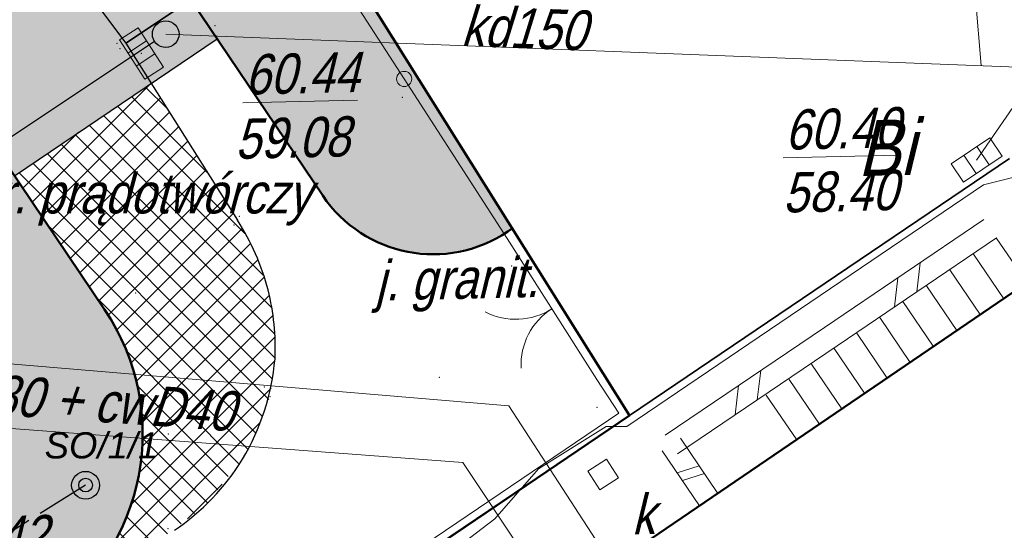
# Model space of a CAD drawing. Header units: metres. Extents: x 5515053 to 5515175, y 5844635 to 5844761.
# Tile 5 of 7: x 5515124 to 5515146, y 5844685 to 5844696. Entities that reach past the tile are written whole.
import ezdxf
from ezdxf.enums import TextEntityAlignment as Align

# ---------------------------------------------------------------- set-up
doc = ezdxf.new("R2010")
doc.units = ezdxf.units.M
doc.header["$LTSCALE"] = 1000
doc.header["$MEASUREMENT"] = 0
for name, pattern in [('0.5_0.5', [1, 0.5, -0.5]), ('1', [0]), ('ACAD_ISO02W100', [15, 12, -3]), ('BUD', [0]), ('GDE', [0]), ('KOJ', [0]), ('SCH', [0]), ('UBC', [1.5, 1, -0.5]), ('UPE', [0]), ('UPK', [0])]:
    doc.linetypes.add(name, pattern=pattern)
doc.layers.get('0').update_dxf_attribs({"color": 250, "linetype": 'CONTINUOUS', "lineweight": 30})
for name, color, linetype in [('!KZ_GRANICE', 40, '0.5_0.5'), ('!KZ_MAPA', 253, '0.5_0.5'), ('OŚWIETLENIE', 1, 'CONTINUOUS'), ('OŚWIETLENIE2', 1, 'CONTINUOUS')]:
    doc.layers.add(name, color=color, linetype=linetype)
for name, color, linetype, lineweight in [('!KZ_KANALIZACJA DESZCZOWA', 3, 'CONTINUOUS', 30), ('!KZ_KRAWĘŻNIK', 7, 'CONTINUOUS', 50), ('!KZ_NAWIERZCHNIA KOSTKA BRUKOWA', 5, 'CONTINUOUS', 13), ('!KZ_OBRZEŻE', 7, 'CONTINUOUS', 30), ('_elektr sieć energet nN', 1, 'ACAD_ISO02W100', 30), ('EBT_R_L_1', 7, '1', 18), ('EBU_L_1', 7, '1', 50), ('EDZ_L_1', 30, 'GDE', 50), ('EUZ_T_1', 7, 'CONTINUOUS', 25), ('OŚW_PROJ', 2, 'CONTINUOUS', 35), ('point', 5, 'CONTINUOUS', 13), ('SDR_L_1', 7, '1', 25), ('SDR_R_L_1', 7, '1', 35), ('SDR_R_L_2', 7, '1', 18), ('SDR_R_T_3', 7, 'CONTINUOUS', 18), ('SZO_L_1', 7, '1', 18), ('SZO_R_T_1', 7, 'CONTINUOUS', 18), ('UCCN_R_L_2', 214, '1', 18), ('UCCN_R_T_2', 214, 'CONTINUOUS', 18), ('UEEA_T_3', 1, 'CONTINUOUS', 18), ('UEEN_R_L_1', 1, '1', 18), ('UKKA_R_T_2', 14, 'CONTINUOUS', 18), ('UKKA_R_T_3', 14, 'CONTINUOUS', 18), ('UKKD_R_L_1', 14, '1', 18), ('UKKD_R_T_2', 14, 'CONTINUOUS', 18), ('UKKD_R_T_4', 14, 'CONTINUOUS', 18)]:
    doc.layers.add(name, color=color, linetype=linetype, lineweight=lineweight)
doc.layers.add('!KZ_NAWIERZCHNIA JEZDNIA', color=254, linetype='CONTINUOUS', lineweight=20, transparency=0.4)
doc.layers.add('!KZ_ZIELEŃ', color=82, linetype='CONTINUOUS', transparency=0.6)
doc.styles.get("Standard").update_dxf_attribs({"font": 'ARIALN.TTF', "width": 0.75})
doc.styles.add('Ukośny', font='ariali.ttf')

# ---------------------------------------------------------------- blocks, each defined once
blk = doc.blocks.new('BGB')
at = {"color": 253, "lineweight": 13}
for centre, start, end in [((-1.500047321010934, -1.5426279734e-05), 0.0005892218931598, 59.99895645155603), ((1.500047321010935, -1.54262797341e-05), 120.001043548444, 179.9994107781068)]:
    blk.add_arc(centre, 1.500037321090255, start, end, dxfattribs=at)
blk = doc.blocks.new('KRA')
for p, q in [((-0.5249999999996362, -0.25), (-0.5249999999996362, 0.25)), ((-0.5249999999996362, 0.25), (0.5249999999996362, 0.25)), ((-0.1749999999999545, -0.25), (-0.1749999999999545, 0.25)), ((0.1749999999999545, -0.25), (0.1749999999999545, 0.25)), ((0.5249999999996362, 0.25), (0.5249999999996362, -0.25)), ((0.5249999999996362, -0.25), (-0.5249999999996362, -0.25))]:
    blk.add_line(p, q)
blk = doc.blocks.new('WLM')
for p, q in [((0.25, 0.25), (-0.25, 0.25)), ((-0.25, 0.25), (-0.25, -0.25)), ((0.25, -0.25), (0.25, 0.25)), ((-0.25, -0.25), (0.25, -0.25))]:
    blk.add_line(p, q)
blk = doc.blocks.new('MAPA')
at = {"layer": '!KZ_KRAWĘŻNIK', "color": 253, "linetype": 'Continuous'}
blk.add_line((71.02383583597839, -69.6386133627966), (70.92628896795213, -69.70444172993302), dxfattribs=at)
at = {"layer": 'EBT_R_L_1', "color": 253, "linetype": 'SCH', "lineweight": 18}
for p, q in [((81.91091687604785, -69.85038946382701), (82.60450336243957, -70.86461871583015)), ((81.39914665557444, -70.2122923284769), (82.08250514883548, -71.21675539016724)), ((80.86715131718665, -70.5646598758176), (81.55050980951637, -71.5691229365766)), ((80.34538396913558, -70.92679361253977), (81.02874246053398, -71.93125667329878)), ((79.81338863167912, -71.27916115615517), (80.49674711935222, -72.28362421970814)), ((79.29162128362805, -71.64129489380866), (79.9749797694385, -72.64575795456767)), ((78.77962019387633, -71.99320068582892), (79.46297868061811, -72.99766374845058)), ((78.26738824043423, -72.33510941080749), (78.95074672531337, -73.33957247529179)), ((77.75538715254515, -72.6870152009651), (78.43874563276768, -73.69147826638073)), ((77.25315232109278, -73.02869305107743), (77.93651080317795, -74.0331561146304)), ((76.74115123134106, -73.38059883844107), (77.42450971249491, -74.3850619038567))]:
    blk.add_line(p, q, dxfattribs=at)
at = {"layer": 'EBU_L_1', "color": 253, "linetype": 'BUD', "lineweight": 50}
blk.add_line((52.89336362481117, -91.055449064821), (85.21403269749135, -69.08394120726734), dxfattribs=at)
at = {"layer": 'EDZ_L_1', "color": 253, "linetype": 'GDE'}
for q in [(66.62000000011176, -62.62000000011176), (47.08999999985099, -91.79999999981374)]:
    blk.add_line((73.66000000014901, -73.83999999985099), q, dxfattribs=at)
at = {"layer": 'point', "color": 253}
for p in [(64.34304513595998, -65.08375112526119, 60.51895014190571), (64.34304513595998, -65.08375112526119, 60.51895014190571), (62.13508678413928, -65.47565561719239, 60.65989200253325), (62.13508678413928, -65.47565561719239, 60.65989200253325), (62.19932030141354, -65.59722323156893, 60.63144730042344), (62.19932030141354, -65.59722323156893, 60.63144730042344), (62.68404185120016, -65.7056284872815, 60.45073442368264), (62.68404185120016, -65.7056284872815, 60.45073442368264), (68.55365456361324, -66.69167728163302, 60.61000535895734), (68.55365456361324, -66.69167728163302, 60.61000535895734), (64.88528012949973, -69.36377160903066, 60.47792847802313), (64.88528012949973, -69.36377160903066, 60.47792847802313), (64.76463485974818, -69.55583367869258, 60.57270306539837), (64.76463485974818, -69.55583367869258, 60.57270306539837), (71.01615478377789, -70.48199766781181, 60.56548373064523), (71.01615478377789, -70.48199766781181, 60.56548373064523), (62.55397712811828, -71.08542944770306, 60.98807458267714), (62.55397712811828, -71.08542944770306, 60.98807458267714), (69.38724783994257, -72.98060916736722, 60.52696290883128), (69.38724783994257, -72.98060916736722, 60.52696290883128), (65.45202501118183, -73.19784137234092, 60.57948232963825), (65.45202501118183, -73.19784137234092, 60.57948232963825), (65.57764036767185, -73.4136646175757, 60.50649376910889), (65.57764036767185, -73.4136646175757, 60.50649376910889), (72.92962631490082, -73.65611141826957, 60.51015927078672), (72.92962631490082, -73.65611141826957, 60.51015927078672), (63.28664535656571, -74.25232012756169, 60.53872201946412), (63.28664535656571, -74.25232012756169, 60.53872201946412), (63.28240215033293, -76.3816252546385, 60.57235629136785), (63.28240215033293, -76.3816252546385, 60.57235629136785)]:
    blk.add_point(p, dxfattribs=at)
at = {"layer": 'SDR_L_1', "color": 253, "linetype": 'KOJ', "lineweight": 25}
for p, q in [((57.83543310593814, -59.47377134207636), (62.33500702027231, -65.47132034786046)), ((62.33500702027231, -65.47132034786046), (64.84758061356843, -69.4542634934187))]:
    blk.add_line(p, q, dxfattribs=at)
for centre, radius, start, end in [((60.28940181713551, -72.38652160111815), 5.419872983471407, 14.61684593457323, 32.75301391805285), ((60.32514937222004, -72.32450427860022), 5.369874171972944, 357.4270251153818, 14.07279246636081), ((60.28260704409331, -72.06773395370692), 5.429872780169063, 329.5084320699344, 354.7394991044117), ((60.45763331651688, -72.02945306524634), 5.299875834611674, 304.0878362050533, 328.1915967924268)]:
    blk.add_arc(centre, radius, start, end, dxfattribs=at)
at = {"layer": 'SDR_R_L_1', "color": 253, "linetype": 'KOJ', "lineweight": 35}
for p, q in [((62.33500702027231, -65.47132034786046), (66.62026838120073, -62.62169630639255)), ((82.20972513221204, -68.06306178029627), (73.66104334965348, -73.84182489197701)), ((53.72629409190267, -87.27531147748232), (73.66104334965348, -73.84182489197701))]:
    blk.add_line(p, q, dxfattribs=at)
at = {"layer": 'SDR_R_L_2', "color": 253, "linetype": '1'}
for p, q in [((81.63609804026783, -69.43633472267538), (78.05116695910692, -71.85968699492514)), ((81.91611412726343, -69.85057015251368), (78.33118304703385, -72.27392242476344)), ((80.20212560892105, -70.40567563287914), (80.12364858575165, -71.06224628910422)), ((79.70023525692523, -70.74494494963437), (79.6217582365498, -71.4015156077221)), ((78.05116695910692, -71.85968699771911), (74.46623587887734, -74.2830392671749)), ((78.33118304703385, -72.27392242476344), (74.74625196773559, -74.69727469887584)), ((76.61719452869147, -72.8290279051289), (76.5387175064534, -73.4855985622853)), ((76.11530417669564, -73.16829722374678), (76.03682715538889, -73.82486787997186)), ((74.81336094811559, -74.350147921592), (75.65221705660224, -75.59107746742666)), ((74.39912689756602, -74.63016604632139), (75.23798300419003, -75.87109559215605)), ((74.73466934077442, -75.12653786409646), (75.23278900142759, -74.97061269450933)), ((74.8521091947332, -75.3002680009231), (75.35022885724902, -75.14434282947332))]:
    blk.add_line(p, q, dxfattribs=at)
at = {"layer": 'SZO_L_1', "color": 253, "linetype": '1'}
for p, q in [((68.59514501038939, -66.27697557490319), (66.28175133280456, -62.689528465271)), ((70.90853868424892, -69.86442268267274), (68.59514501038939, -66.27697557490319)), ((72.93208568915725, -73.02846047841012), (70.90853868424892, -69.86442268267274)), ((73.41972716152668, -73.78738349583), (72.93208568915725, -73.02846047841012)), ((66.76853076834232, -78.28202804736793), (73.419727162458, -73.78738349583))]:
    blk.add_line(p, q, dxfattribs=at)
blk.add_circle((68.59514501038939, -66.27697557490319), 0.1700000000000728, dxfattribs=at)
at = {"layer": 'UCCN_R_L_2', "color": 253, "linetype": 'UBC'}
for p, q in [((70.94535827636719, -73.62447419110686), (49.77902457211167, -71.84274809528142)), ((69.91452114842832, -74.89858031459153), (50.0049848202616, -73.39790384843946)), ((73.27851534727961, -77.20146257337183), (70.94535827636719, -73.62447419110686)), ((72.01781426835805, -78.05077407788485), (69.91452114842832, -74.89858031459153))]:
    blk.add_line(p, q, dxfattribs=at)
at = {"layer": 'UEEN_R_L_1', "color": 253, "linetype": 'UPE', "lineweight": 18}
for p, q in [((81.62328781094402, -68.65674418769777), (84.18892502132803, -68.00735137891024)), ((73.60660135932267, -74.08313974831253), (81.62328781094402, -68.65674418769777)), ((71.61818795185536, -75.03927874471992), (73.13650562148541, -74.08399381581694)), ((73.13650562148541, -74.08399381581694), (73.60660135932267, -74.08313974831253)), ((70.6338734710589, -76.16227449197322), (71.61818795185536, -75.03927874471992)), ((66.73104221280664, -79.11309302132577), (70.6338734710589, -76.16227449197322))]:
    blk.add_line(p, q, dxfattribs=at)
at = {"layer": 'UKKD_R_L_1', "color": 253, "linetype": 'UPK', "lineweight": 18}
for p, q in [((81.30782169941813, -62.79262166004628), (81.57141307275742, -65.9772993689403)), ((63.23059266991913, -65.2705943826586), (87.60845233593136, -66.21797000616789)), ((81.47039961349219, -68.10014069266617), (82.89311135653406, -66.0367974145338))]:
    blk.add_line(p, q, dxfattribs=at)
at = {"layer": 'SZO_R_T_1', "color": 253, "rotation": 122.6030603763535}
blk.add_blockref('BGB', (71.91519819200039, -71.44155848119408), dxfattribs=at)
at = {"layer": 'UKKA_R_T_2', "color": 253}
for name, p, rotation in [('KRA', (62.68404185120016, -65.7056284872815, 60.45073442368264), 122.9327852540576), ('KRA', (81.47039961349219, -68.10014069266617), 33.87278320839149), ('WLM', (73.07146490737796, -75.16575491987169), 32.28279713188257)]:
    blk.add_blockref(name, p, dxfattribs=dict(at, rotation=rotation))
at = {"layer": 'EUZ_T_1', "color": 253, "oblique": 15}
blk.add_text('Bi', height=1.25, rotation=1.322970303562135, dxfattribs=at).set_placement((79.42267497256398, -67.78734485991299), align=Align.MIDDLE)
at = {"layer": 'SDR_R_T_3', "color": 253, "oblique": 15}
blk.add_text('j. granit.', height=0.8999999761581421, rotation=1.322970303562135, dxfattribs=at).set_placement((69.77172783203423, -70.88091382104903), align=Align.MIDDLE)
at = {"layer": 'UCCN_R_T_2', "color": 253, "oblique": 15}
blk.add_text('ckD2x80 + cwD40', height=0.8999999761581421, rotation=355.9829924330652, dxfattribs=at).set_placement((60.57926329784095, -73.90387991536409), align=Align.CENTER)
at = {"layer": 'UEEA_T_3', "color": 253, "oblique": 15}
blk.add_text('agr. prądotwórczy', height=0.8999999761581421, dxfattribs=at).set_placement((58.29833907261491, -68.39989364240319), align=Align.TOP_LEFT)
at = {"layer": 'UKKA_R_T_3', "color": 253, "oblique": 15}
blk.add_text('k', height=0.8999999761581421, rotation=1.322970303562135, dxfattribs=at).set_placement((73.96176175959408, -76.03540773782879), align=Align.MIDDLE)
at = {"layer": 'UKKD_R_T_2', "color": 253, "oblique": 15}
blk.add_text('kd150', height=0.8999999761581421, rotation=357.7929835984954, dxfattribs=at).set_placement((71.26982707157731, -65.58505490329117), align=Align.CENTER)
at = {"layer": 'UKKD_R_T_4', "color": 253, "oblique": 15}
for s, p in [('%%U60.44', (65.01241057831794, -66.6297805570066)), ('%%U60.40', (77.16401733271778, -67.86951389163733)), ('%%U60.42', (58.00090070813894, -77.03416126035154))]:
    blk.add_text(s, height=0.8999999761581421, rotation=1.322970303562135, dxfattribs=at).set_placement(p)
for s, p in [('59.08', (64.77494916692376, -67.1753940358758)), ('58.40', (77.09581445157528, -68.38121130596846))]:
    blk.add_text(s, height=0.8999999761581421, rotation=1.322970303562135, dxfattribs=at).set_placement(p, align=Align.TOP_LEFT)
blk = doc.blocks.new('GRANICE')
at = {"layer": 'EDZ_L_1', "linetype": 'GDE'}
for q in [(66.62000000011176, -62.62000000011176), (47.08999999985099, -91.79999999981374)]:
    blk.add_line((73.66000000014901, -73.83999999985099), q, dxfattribs=at)
blk = doc.blocks.new('A$C77956BA5')
at = {"layer": 'OŚWIETLENIE', "linetype": 'Continuous'}
h = blk.add_hatch(color=256, dxfattribs=at)
edge = h.paths.add_edge_path()
edge.add_arc((0.482571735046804, 0.4893628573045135), 0.2386715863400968, 0, 360)
for centre, radius in [((0.4821022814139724, 0.4820999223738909), 0.482100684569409), ((0.482571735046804, 0.4893628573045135), 0.2386715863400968)]:
    blk.add_circle(centre, radius, dxfattribs=at)

msp = doc.modelspace()

# ---------------------------------------------------------------- hatches: boundary and pattern name
at = {"layer": '!KZ_NAWIERZCHNIA JEZDNIA', "linetype": '0.5_0.5', "ltscale": 100}
h = msp.add_hatch(color=256, dxfattribs=at)
h.dxf.hatch_style = 1
edge = h.paths.add_edge_path()
edge.add_line((5515060.668429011, 5844717.162870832), (5515071.856044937, 5844700.584654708))
edge = h.paths.add_edge_path()
edge.add_line((5515123.406281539, 5844692.71851272), (5515127.965290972, 5844695.795107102))
edge.add_line((5515127.965290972, 5844695.795107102), (5515127.391873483, 5844696.644817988))
edge.add_arc((5515128.220784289, 5844697.204198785), 1.00000000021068, 124.01298651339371, 214.0129865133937, ccw=False)
edge.add_line((5515127.661403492, 5844698.033109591), (5515130.977046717, 5844700.270632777))
edge.add_line((5515130.977046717, 5844700.270632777), (5515121.187882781, 5844714.776571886))
edge.add_line((5515121.187882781, 5844714.776571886), (5515117.872239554, 5844712.539048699))
edge.add_arc((5515117.312858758, 5844713.367959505), 1.00000000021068, 214.0129865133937, 304.0129865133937, ccw=False)
edge.add_line((5515116.483947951, 5844712.808578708), (5515114.526146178, 5844715.709787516))
edge.add_line((5515114.526146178, 5844715.709787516), (5515109.967136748, 5844712.633193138))
edge.add_line((5515109.967136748, 5844712.633193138), (5515123.406281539, 5844692.71851272))
at = {"layer": '!KZ_NAWIERZCHNIA KOSTKA BRUKOWA'}
h = msp.add_hatch(dxfattribs=at)
h.set_pattern_fill('ANSI37', color=256, scale=3)
h.set_pattern_definition([(45, (-71.57919302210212, 0), (-0.2651650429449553, 0.2651650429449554), []), (135, (-71.57919302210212, 0), (-0.2651650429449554, -0.2651650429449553), [])])
h.paths.add_polyline_path([(5515126.484546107, 5844694.795843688), (5515128.453227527, 5844691.675461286), (5515128.832749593, 5844690.960678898), (5515129.113860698, 5844690.151204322), (5515129.248005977, 5844689.3834845), (5515129.269609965, 5844688.60443292), (5515129.157640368, 5844687.756335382), (5515128.944822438, 5844687.1905639), (5515128.595127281, 5844686.440167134), (5515127.71373018, 5844685.322825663), (5515126.540966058, 5844684.431819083), (5515125.500423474, 5844683.720078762), (5515124.127559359, 5844682.796938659), (5515124.901676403, 5844683.455677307), (5515125.48284237, 5844684.188892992), (5515125.965898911, 5844685.140854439), (5515126.2039122, 5844685.985095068), (5515126.290047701, 5844686.814455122), (5515126.183855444, 5844687.944263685), (5515125.954463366, 5844688.71797304), (5515125.435602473, 5844689.711391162), (5515124.35701547, 5844691.309747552), (5515123.406312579, 5844692.718533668)])
at = {"layer": '!KZ_ZIELEŃ'}
h = msp.add_hatch(color=256, dxfattribs=at)
h.dxf.hatch_style = 1
h.paths.add_polyline_path([(5515125.749091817, 5844708.017673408), (5515126.163547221, 5844708.297363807), (5515120.495774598, 5844716.696075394), (5515121.187913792, 5844714.77659287)])
h.paths.add_polyline_path([(5515127.091602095, 5844706.922138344), (5515126.677146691, 5844706.642447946), (5515130.977077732, 5844700.270653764), (5515127.661434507, 5844698.033130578), (5515127.388451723, 5844697.758470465), (5515127.239115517, 5844697.394782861), (5515127.238641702, 5844697.016066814), (5515127.391875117, 5844696.644815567), (5515130.341383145, 5844692.274127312), (5515130.885229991, 5844691.666401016), (5515131.506461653, 5844691.259087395), (5515132.256356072, 5844691.007258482), (5515132.989298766, 5844690.956602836), (5515133.814077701, 5844691.118918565), (5515134.603835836, 5844691.531386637), (5515130.200830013, 5844698.548677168), (5515131.950672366, 5844699.721791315)])
h = msp.add_hatch(color=256, dxfattribs=at)
h.dxf.hatch_style = 1
edge = h.paths.add_edge_path()
edge.add_line((5515120.90241136, 5844680.574997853), (5515124.127559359, 5844682.796938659))
edge.add_arc((5515121.291051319, 5844686.914513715), 5.000020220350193, 304.5621125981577, 394.0127868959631)
edge.add_line((5515125.435631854, 5844689.711414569), (5515123.112585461, 5844693.153789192))
edge.add_line((5515123.112585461, 5844693.153789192), (5515119.471612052, 5844690.696720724))
edge.add_line((5515119.471612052, 5844690.696720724), (5515118.172328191, 5844684.525704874))
edge.add_line((5515118.172328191, 5844684.525704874), (5515120.90241136, 5844680.574997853))

# ---------------------------------------------------------------- linework, layer by layer
at = {"layer": '!KZ_KANALIZACJA DESZCZOWA', "linetype": 'Continuous'}
msp.add_line((5515126.560937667, 5844695.733055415), (5515123.185431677, 5844693.483839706), dxfattribs=at)
msp.add_circle((5515126.810591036, 5844695.899408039), 0.3, dxfattribs=at)
at = {"layer": '!KZ_KRAWĘŻNIK', "linetype": 'Continuous'}
for p, q in [((5515127.391904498, 5844696.644838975), (5515130.341412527, 5844692.274150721)), ((5515122.832895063, 5844693.568244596), (5515125.435631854, 5844689.711414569)), ((5515134.603834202, 5844691.531389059), (5515134.506287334, 5844691.465560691))]:
    msp.add_line(p, q, dxfattribs=at)
for centre, radius, start, end in [((5515132.828115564, 5844693.952269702), 3, 214.0129865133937, 304.0129865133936), ((5515121.291048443, 5844686.914487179), 5, 304.5623122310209, 34.01298651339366)]:
    msp.add_arc(centre, radius, start, end, dxfattribs=at)
at = {"layer": '!KZ_OBRZEŻE'}
msp.add_line((5515123.406312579, 5844692.718533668), (5515127.965322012, 5844695.795128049), dxfattribs=at)
at = {"layer": '_elektr sieć energet nN', "color": 1, "ltscale": 0.0001}
msp.add_lwpolyline([(5515125.004308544, 5844685.763993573), (5515121.648194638, 5844683.665558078), (5515112.165671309, 5844697.58683074)], dxfattribs=at)

# ---------------------------------------------------------------- block references
at = {"layer": '!KZ_GRANICE', "linetype": 'Continuous'}
msp.add_blockref('GRANICE', (5515063.58, 5844761.17), dxfattribs=at)
at = {"layer": '!KZ_MAPA', "linetype": 'Continuous'}
msp.add_blockref('MAPA', (5515063.58, 5844761.17), dxfattribs=at)
at = {"layer": 'OŚWIETLENIE2', "xscale": 0.648, "yscale": 0.648, "zscale": 0.648}
msp.add_blockref('A$C77956BA5', (5515124.695060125, 5844685.45071893), dxfattribs=at)

# ---------------------------------------------------------------- texts
at = {"layer": 'OŚW_PROJ', "color": 1, "linetype": 'Continuous', "lineweight": 15, "insert": (5515124.087375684, 5844686.954330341), "char_height": 0.5880600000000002, "width": 38.9140554, "attachment_point": 1, "style": 'Ukośny'}
msp.add_mtext('SO/1/1', dxfattribs=at)

doc.saveas('drawing.dxf')
